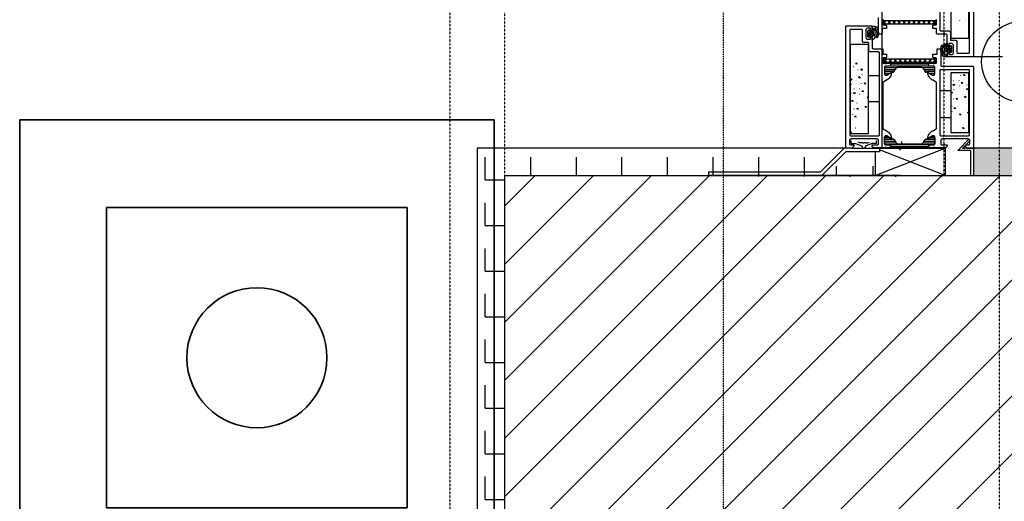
# Model space of a CAD drawing. Header units: millimetres. Extents: x -4577 to 1032787, y -66234 to 201209.
# Tile 7 of 256: x 15378 to 15918, y -55055 to -54791. Entities that reach past the tile are written whole.
import ezdxf

# ---------------------------------------------------------------- set-up
doc = ezdxf.new("R2010")
doc.units = ezdxf.units.MM
for name, pattern in [('510_5_2OG_ELT_1004$0$11-07-22_DS_2OG$0$AUSGEZOGEN', [0]), ('510_5_2OG_ELT_1004$0$11-07-22_DS_2OG$0$MITTE2_S7', [0.225, 0.125, -0.05, 0, -0.05]), ('510_5_2OG_ELT_1004$0$11-07-22_DS_2OG$0$VERDECKT2_S2', [0.17, 0.1, -0.07]), ('VERDECKT', [0.375, 0.25, -0.125])]:
    doc.linetypes.add(name, pattern=pattern)
for name, color, linetype in [('0 TP BMA WP2', 1, 'Continuous'), ('510_5_2OG_ELT_1004$0$11-07-22_DS_2OG$0$Nichttragende_Bauteile', 8, '510_5_2OG_ELT_1004$0$11-07-22_DS_2OG$0$AUSGEZOGEN'), ('510_5_2OG_ELT_1004$0$11-07-22_DS_2OG$0$Schraffur', 8, '510_5_2OG_ELT_1004$0$11-07-22_DS_2OG$0$AUSGEZOGEN'), ('510_5_2OG_ELT_1004$0$11-07-22_DS_2OG$0$Tragende_Bauteile', 8, '510_5_2OG_ELT_1004$0$11-07-22_DS_2OG$0$AUSGEZOGEN')]:
    doc.layers.add(name, color=color, linetype=linetype)
pattern_1 = [(0, (1908.297, -66879.192), (25, 25), [12.5, -12.5]), (90, (1908.297, -66879.192), (25, 25), [12.5, -12.5])]

# ---------------------------------------------------------------- blocks, each defined once
blk = doc.blocks.new('TPDK')
at = {"color": 1, "linetype": 'Continuous', "lineweight": 35}
blk.add_line((8447.83, -65580.76), (8447.83, -65841.39), dxfattribs=at)
blk.add_line((8447.83, -65580.76), (8447.83, -65841.39), dxfattribs=at)
at = {"layer": '0 TP BMA WP2', "color": 1, "linetype": 'Continuous', "lineweight": 35}
for p, q in [((8187.98, -65580.76), (8447.83, -65580.76)), ((8187.98, -65841.39), (8187.98, -65580.76)), ((8187.98, -65580.76), (8447.83, -65580.76)), ((8187.98, -65841.39), (8187.98, -65580.76)), ((8447.83, -65841.39), (8187.98, -65841.39)), ((8447.83, -65841.39), (8187.98, -65841.39))]:
    blk.add_line(p, q, dxfattribs=at)
at = {"layer": '0 TP BMA WP2', "color": 1, "lineweight": 35}
for p, q in [((8235.6, -65628.77), (8235.6, -65793.38)), ((8400.21, -65628.77), (8235.6, -65628.77)), ((8400.21, -65793.38), (8400.21, -65628.77)), ((8235.6, -65793.38), (8400.21, -65793.38))]:
    blk.add_line(p, q, dxfattribs=at)
blk.add_ellipse((8317.91, -65711.08), major_axis=(0, 38.36), ratio=1, start_param=4.712339, end_param=10.995524, dxfattribs=at)
blk = doc.blocks.new('510_5_2OG_ELT_1004')
at = {"layer": '510_5_2OG_ELT_1004$0$11-07-22_DS_2OG$0$Nichttragende_Bauteile', "linetype": 'Continuous'}
h = blk.add_hatch(dxfattribs=at)
h.set_pattern_fill('MUSTER_NA', color=256, scale=12.5, style=0, pattern_type=2)
h.set_pattern_definition(pattern_1)
h.paths.add_polyline_path([(15830.03, -54862.41), (15628.94, -54861.7), (15628.94, -56130.24), (15643.94, -56130.14), (15643.94, -54876.7), (15895.86, -54877.64), (15895.86, -54876.7), (15830.03, -54876.7)], flags=0)
h = blk.add_hatch(dxfattribs=at)
h.set_pattern_fill('MUSTER_NA', color=256, scale=12.5, style=0, pattern_type=2)
h.set_pattern_definition(pattern_1)
h.paths.add_polyline_path([(17772.49, -54861.7), (15900.87, -54861.7), (15900.87, -54876.7), (17772.49, -54876.7)], flags=0)
h = blk.add_hatch(dxfattribs=at)
h.set_pattern_fill('MUSTER_NA', color=256, scale=10, angle=90, style=0, pattern_type=2)
h.set_pattern_definition([(90, (1885.797, -66881.692), (-20, 20), [10, -10]), (180, (1885.797, -66881.692), (-20, 20), [10, -10])])
h.paths.add_polyline_path([(15847.08, -54876.7), (15847.08, -54863.7), (15830.86, -54863.7), (15817.86, -54876.7)], flags=0)
at = {"layer": '510_5_2OG_ELT_1004$0$11-07-22_DS_2OG$0$Schraffur', "linetype": 'Continuous'}
h = blk.add_hatch(dxfattribs=at)
h.set_pattern_fill('SCHRAFFUR_24', color=256, scale=1000, style=0, pattern_type=2)
h.set_pattern_definition([(45, (1895.797, -66891.69), (-31.81981, 31.81981), []), (45, (1879.887, -66875.78), (-31.81981, 31.81981), [])])
h.paths.add_polyline_path([(15885.02, -55116.7), (17532.49, -55116.7), (17532.49, -55291.7), (18318.23, -55291.7), (18318.23, -55051.7), (17772.49, -55051.7), (17772.49, -54876.7), (15895.86, -54876.7), (15895.86, -54877.64), (15885.37, -54877.61), (15885.37, -54876.7), (15643.94, -54876.7), (15643.94, -56130.14), (15885.02, -56127.53)], flags=0)
at = {"layer": '510_5_2OG_ELT_1004$0$11-07-22_DS_2OG$0$Nichttragende_Bauteile', "linetype": '510_5_2OG_ELT_1004$0$11-07-22_DS_2OG$0$AUSGEZOGEN'}
for p, q in [((15850.9, -54861.7), (15850.9, -53590.75)), ((15896.29, -54791.52), (15896.34, -54791.47)), ((15842.99, -54797.41), (15843.71, -54796.94)), ((15843.71, -54796.94), (15843.97, -54796.99)), ((15843.75, -54796.95), (15845.11, -54798.31)), ((15843.75, -54796.95), (15845.11, -54798.31)), ((15843.97, -54796.99), (15844.22, -54797.36)), ((15845.38, -54795.01), (15845.57, -54794.82)), ((15845.38, -54795.01), (15845.57, -54794.82)), ((15845.38, -54795.01), (15845.57, -54794.82)), ((15845.38, -54795.01), (15845.57, -54794.82)), ((15845.38, -54795.01), (15845.47, -54794.85)), ((15845.38, -54797.16), (15845.38, -54795.01)), ((15845.38, -54795.75), (15846.67, -54797.04)), ((15845.38, -54795.75), (15846.67, -54797.04)), ((15845.47, -54794.85), (15845.59, -54794.82)), ((15845.5, -54797.72), (15846.59, -54796.63)), ((15845.5, -54797.72), (15846.59, -54796.63)), ((15845.59, -54794.82), (15846.59, -54794.82)), ((15846.76, -54795.75), (15846.48, -54796.16)), ((15846.48, -54796.16), (15846.66, -54796.95)), ((15846.59, -54794.82), (15847.68, -54795.21)), ((15846.66, -54796.95), (15846.78, -54797.76)), ((15847.8, -54797.11), (15846.76, -54795.75)), ((15847.07, -54796.15), (15847.8, -54795.42)), ((15847.07, -54796.15), (15847.8, -54795.42)), ((15847.68, -54795.21), (15848.06, -54795.87)), ((15848.06, -54795.87), (15848.27, -54796.34)), ((15848.27, -54796.34), (15848.46, -54796.86)), ((15848.46, -54796.86), (15848.62, -54797.38)), ((15853.02, -54791.75), (15851.67, -54793.1)), ((15852.96, -54793.75), (15851.67, -54792.45)), ((15855.68, -54793.75), (15853.68, -54791.75)), ((15855.74, -54791.75), (15853.74, -54793.75)), ((15858.39, -54793.75), (15856.39, -54791.75)), ((15858.45, -54791.75), (15856.45, -54793.75)), ((15861.11, -54793.75), (15859.11, -54791.75)), ((15861.17, -54791.75), (15859.17, -54793.75)), ((15863.83, -54793.75), (15861.83, -54791.75)), ((15863.88, -54791.75), (15861.88, -54793.75)), ((15866.54, -54793.75), (15864.54, -54791.75)), ((15866.6, -54791.75), (15864.6, -54793.75)), ((15869.26, -54793.75), (15867.26, -54791.75)), ((15869.31, -54791.75), (15867.31, -54793.75)), ((15871.97, -54793.75), (15869.97, -54791.75)), ((15872.03, -54791.75), (15870.03, -54793.75)), ((15874.69, -54793.75), (15872.69, -54791.75)), ((15874.74, -54791.75), (15872.74, -54793.75)), ((15877.4, -54793.75), (15875.4, -54791.75)), ((15877.46, -54791.75), (15875.46, -54793.75)), ((15880.07, -54793.7), (15878.12, -54791.75)), ((15880.07, -54791.85), (15878.17, -54793.75)), ((15893.26, -54791.89), (15893.21, -54791.93)), ((15842.89, -54797.54), (15842.99, -54797.41)), ((15842.89, -54800.58), (15842.89, -54797.54)), ((15842.89, -54798.92), (15843.64, -54799.67)), ((15842.89, -54798.92), (15843.64, -54799.67)), ((15842.89, -54800.33), (15843.66, -54799.56)), ((15842.89, -54800.33), (15843.66, -54799.56)), ((15843, -54800.72), (15842.89, -54800.58)), ((15843.74, -54801.11), (15843, -54800.72)), ((15843.31, -54798.86), (15843.11, -54799.06)), ((15843.11, -54799.06), (15843.21, -54799.23)), ((15843.21, -54799.23), (15843.31, -54799.26)), ((15843.48, -54798.96), (15843.31, -54798.86)), ((15843.31, -54799.26), (15843.41, -54799.23)), ((15843.41, -54799.23), (15843.51, -54799.06)), ((15843.51, -54799.06), (15843.48, -54798.96)), ((15843.59, -54798.16), (15843.75, -54799.06)), ((15844.29, -54798.16), (15843.59, -54798.16)), ((15843.75, -54799.06), (15843.59, -54799.96)), ((15843.59, -54799.96), (15844.29, -54799.96)), ((15844.23, -54800.77), (15843.74, -54801.11)), ((15843.93, -54799.96), (15844.74, -54800.77)), ((15843.93, -54799.96), (15844.74, -54800.77)), ((15844.22, -54797.36), (15845.18, -54797.36)), ((15845.18, -54800.77), (15844.23, -54800.77)), ((15844.59, -54798.46), (15844.29, -54798.16)), ((15844.29, -54799.96), (15844.59, -54799.66)), ((15844.59, -54798.63), (15845.22, -54797.99)), ((15844.59, -54798.63), (15845.22, -54797.99)), ((15844.59, -54799.66), (15844.59, -54798.46)), ((15845.24, -54799.54), (15845.1, -54799.86)), ((15845.1, -54799.86), (15845.38, -54800.47)), ((15845.38, -54797.66), (15845.11, -54798.25)), ((15845.11, -54798.25), (15845.11, -54798.41)), ((15845.11, -54798.41), (15845.24, -54798.57)), ((15845.18, -54797.36), (15845.35, -54797.28)), ((15845.3, -54800.8), (15845.18, -54800.77)), ((15845.24, -54798.57), (15846.12, -54799.06)), ((15846.12, -54799.06), (15845.24, -54799.54)), ((15845.26, -54800.79), (15846.81, -54799.24)), ((15845.26, -54800.79), (15846.81, -54799.24)), ((15845.38, -54800.97), (15845.3, -54800.8)), ((15845.35, -54797.28), (15845.38, -54797.16)), ((15846.09, -54798.02), (15845.38, -54797.66)), ((15845.38, -54800.47), (15846.04, -54800.01)), ((15845.38, -54802.54), (15845.38, -54800.97)), ((15845.38, -54801.41), (15846.02, -54802.05)), ((15845.38, -54801.41), (15846.02, -54802.05)), ((15846.36, -54801.79), (15845.38, -54802.54)), ((15845.54, -54798.74), (15845.95, -54799.15)), ((15845.54, -54798.74), (15845.95, -54799.15)), ((15846.04, -54800.01), (15846.11, -54799.35)), ((15846.13, -54798.59), (15846.09, -54798.02)), ((15846.11, -54799.35), (15846.13, -54798.59)), ((15846.11, -54799.31), (15846.75, -54799.95)), ((15846.11, -54799.31), (15846.75, -54799.95)), ((15846.58, -54801), (15846.36, -54801.79)), ((15846.73, -54800.2), (15846.58, -54801)), ((15846.81, -54799.39), (15846.73, -54800.2)), ((15846.78, -54797.76), (15846.83, -54798.57)), ((15846.83, -54798.57), (15846.81, -54799.39)), ((15847.59, -54801.11), (15847.7, -54800.55)), ((15847.98, -54801.3), (15847.59, -54801.11)), ((15847.64, -54800.84), (15848.03, -54801.23)), ((15847.64, -54800.84), (15848.03, -54801.23)), ((15847.7, -54800.55), (15847.87, -54800.02)), ((15847.71, -54801.17), (15848.49, -54800.39)), ((15847.71, -54801.17), (15848.49, -54800.39)), ((15848.05, -54798.93), (15847.8, -54797.11)), ((15847.87, -54800.02), (15847.99, -54799.48)), ((15847.94, -54798.11), (15848.63, -54797.42)), ((15847.94, -54798.11), (15848.63, -54797.42)), ((15847.97, -54798.34), (15848.73, -54799.1)), ((15847.97, -54798.34), (15848.73, -54799.1)), ((15848.36, -54800.8), (15847.98, -54801.3)), ((15847.99, -54799.48), (15848.05, -54798.93)), ((15848.55, -54800.2), (15848.36, -54800.8)), ((15848.68, -54799.59), (15848.55, -54800.2)), ((15848.62, -54797.38), (15848.72, -54797.91)), ((15848.75, -54798.96), (15848.68, -54799.59)), ((15848.72, -54797.91), (15848.75, -54798.46)), ((15848.75, -54798.46), (15848.75, -54798.96)), ((15882.99, -54807.54), (15883.06, -54806.91)), ((15882.99, -54807.54), (15883.06, -54806.91)), ((15882.99, -54808.04), (15882.99, -54807.54)), ((15882.99, -54808.04), (15882.99, -54807.54)), ((15883, -54808.3), (15883.69, -54807.61)), ((15883, -54808.3), (15883.69, -54807.61)), ((15883, -54808.3), (15883.69, -54807.61)), ((15883, -54808.3), (15883.69, -54807.61)), ((15883.06, -54806.91), (15883.19, -54806.3)), ((15883.06, -54806.91), (15883.19, -54806.3)), ((15883.19, -54806.3), (15883.38, -54805.7)), ((15883.19, -54806.3), (15883.38, -54805.7)), ((15883.38, -54805.7), (15883.76, -54805.2)), ((15883.38, -54805.7), (15883.76, -54805.2)), ((15883.48, -54805.57), (15884, -54806.08)), ((15883.48, -54805.57), (15884, -54806.08)), ((15883.48, -54805.57), (15884, -54806.08)), ((15883.48, -54805.57), (15884, -54806.08)), ((15883.75, -54807.02), (15883.69, -54807.57)), ((15883.75, -54807.02), (15883.69, -54807.57)), ((15883.69, -54807.57), (15883.94, -54809.39)), ((15883.69, -54807.57), (15883.94, -54809.39)), ((15883.87, -54806.48), (15883.75, -54807.02)), ((15883.87, -54806.48), (15883.75, -54807.02)), ((15883.76, -54805.2), (15884.15, -54805.39)), ((15883.76, -54805.2), (15884.15, -54805.39)), ((15884.04, -54805.95), (15883.87, -54806.48)), ((15884.04, -54805.95), (15883.87, -54806.48)), ((15884.15, -54805.39), (15884.04, -54805.95)), ((15884.15, -54805.39), (15884.04, -54805.95)), ((15884.91, -54807.93), (15884.93, -54807.11)), ((15884.91, -54807.93), (15884.93, -54807.11)), ((15884.93, -54807.11), (15885.01, -54806.3)), ((15884.93, -54807.11), (15885.01, -54806.3)), ((15884.94, -54807.02), (15885.61, -54807.7)), ((15884.94, -54807.02), (15885.61, -54807.7)), ((15884.94, -54807.02), (15885.61, -54807.7)), ((15884.94, -54807.02), (15885.61, -54807.7)), ((15885.01, -54806.29), (15886.36, -54804.94)), ((15885.01, -54806.29), (15886.36, -54804.94)), ((15885.01, -54806.29), (15886.36, -54804.94)), ((15885.01, -54806.29), (15886.36, -54804.94)), ((15885.01, -54806.3), (15885.16, -54805.5)), ((15885.01, -54806.3), (15885.16, -54805.5)), ((15885.16, -54805.5), (15885.38, -54804.71)), ((15885.16, -54805.5), (15885.38, -54804.71)), ((15885.38, -54804.71), (15886.36, -54803.96)), ((15885.38, -54804.71), (15886.36, -54803.96)), ((15885.42, -54804.68), (15886.44, -54805.69)), ((15885.42, -54804.68), (15886.44, -54805.69)), ((15885.42, -54804.68), (15886.44, -54805.69)), ((15885.42, -54804.68), (15886.44, -54805.69)), ((15885.63, -54807.15), (15885.61, -54807.91)), ((15885.63, -54807.15), (15885.61, -54807.91)), ((15885.62, -54807.44), (15886.5, -54806.96)), ((15885.62, -54807.44), (15886.5, -54806.96)), ((15886.5, -54807.93), (15885.62, -54807.44)), ((15886.5, -54807.93), (15885.62, -54807.44)), ((15885.7, -54806.49), (15885.63, -54807.15)), ((15885.7, -54806.49), (15885.63, -54807.15)), ((15886.36, -54806.03), (15885.7, -54806.49)), ((15886.36, -54806.03), (15885.7, -54806.49)), ((15886.31, -54807.82), (15887.15, -54806.98)), ((15886.31, -54807.82), (15887.15, -54806.98)), ((15886.31, -54807.82), (15887.15, -54806.98)), ((15886.31, -54807.82), (15887.15, -54806.98)), ((15886.36, -54803.96), (15886.36, -54805.53)), ((15886.36, -54803.96), (15886.36, -54805.53)), ((15886.36, -54805.53), (15886.44, -54805.7)), ((15886.36, -54805.53), (15886.44, -54805.7)), ((15886.64, -54806.64), (15886.36, -54806.03)), ((15886.64, -54806.64), (15886.36, -54806.03)), ((15886.44, -54805.7), (15886.56, -54805.73)), ((15886.44, -54805.7), (15887.37, -54806.62)), ((15886.44, -54805.7), (15887.37, -54806.62)), ((15886.44, -54805.7), (15886.56, -54805.73)), ((15886.44, -54805.7), (15887.37, -54806.62)), ((15886.44, -54805.7), (15887.37, -54806.62)), ((15886.5, -54806.96), (15886.64, -54806.64)), ((15886.5, -54806.96), (15886.64, -54806.64)), ((15886.56, -54805.73), (15887.51, -54805.73)), ((15886.56, -54805.73), (15887.51, -54805.73)), ((15887.45, -54806.54), (15887.15, -54806.84)), ((15887.45, -54806.54), (15887.15, -54806.84)), ((15887.15, -54806.84), (15887.15, -54808.04)), ((15887.15, -54806.84), (15887.15, -54808.04)), ((15888.15, -54806.54), (15887.45, -54806.54)), ((15888.15, -54806.54), (15887.45, -54806.54)), ((15887.51, -54805.73), (15888, -54805.39)), ((15887.51, -54805.73), (15888, -54805.39)), ((15887.59, -54806.54), (15888.49, -54805.65)), ((15887.59, -54806.54), (15888.49, -54805.65)), ((15887.59, -54806.54), (15888.49, -54805.65)), ((15887.59, -54806.54), (15888.49, -54805.65)), ((15887.99, -54807.44), (15888.15, -54806.54)), ((15887.99, -54807.44), (15888.15, -54806.54)), ((15888.15, -54808.34), (15887.99, -54807.44)), ((15888.15, -54808.34), (15887.99, -54807.44)), ((15888, -54805.39), (15888.74, -54805.78)), ((15888, -54805.39), (15888.74, -54805.78)), ((15888.02, -54807.27), (15888.25, -54807.51)), ((15888.02, -54807.27), (15888.25, -54807.51)), ((15888.02, -54807.27), (15888.25, -54807.51)), ((15888.02, -54807.27), (15888.25, -54807.51)), ((15888.33, -54807.27), (15888.23, -54807.44)), ((15888.33, -54807.27), (15888.23, -54807.44)), ((15888.23, -54807.44), (15888.26, -54807.54)), ((15888.23, -54807.44), (15888.26, -54807.54)), ((15888.26, -54807.54), (15888.43, -54807.64)), ((15888.26, -54807.54), (15888.43, -54807.64)), ((15888.32, -54807.57), (15888.85, -54808.11)), ((15888.32, -54807.57), (15888.85, -54808.11)), ((15888.32, -54807.57), (15888.85, -54808.11)), ((15888.32, -54807.57), (15888.85, -54808.11)), ((15888.43, -54807.24), (15888.33, -54807.27)), ((15888.43, -54807.24), (15888.33, -54807.27)), ((15888.53, -54807.27), (15888.43, -54807.24)), ((15888.53, -54807.27), (15888.43, -54807.24)), ((15888.43, -54807.64), (15888.63, -54807.44)), ((15888.43, -54807.64), (15888.63, -54807.44)), ((15888.63, -54807.44), (15888.53, -54807.27)), ((15888.63, -54807.44), (15888.53, -54807.27)), ((15888.74, -54805.78), (15888.85, -54805.92)), ((15888.74, -54805.78), (15888.85, -54805.92)), ((15888.85, -54805.92), (15888.85, -54808.96)), ((15888.85, -54805.92), (15888.85, -54808.96)), ((15851.67, -54814.65), (15853.56, -54812.75)), ((15851.67, -54812.8), (15853.62, -54814.75)), ((15854.28, -54814.75), (15856.28, -54812.75)), ((15854.33, -54812.75), (15856.33, -54814.75)), ((15856.99, -54814.75), (15858.99, -54812.75)), ((15857.05, -54812.75), (15859.05, -54814.75)), ((15859.71, -54814.75), (15861.71, -54812.75)), ((15859.76, -54812.75), (15861.76, -54814.75)), ((15862.42, -54814.75), (15864.42, -54812.75)), ((15862.48, -54812.75), (15864.48, -54814.75)), ((15865.14, -54814.75), (15867.14, -54812.75)), ((15865.2, -54812.75), (15867.2, -54814.75)), ((15867.85, -54814.75), (15869.85, -54812.75)), ((15867.91, -54812.75), (15869.91, -54814.75)), ((15870.57, -54814.75), (15872.57, -54812.75)), ((15870.63, -54812.75), (15872.63, -54814.75)), ((15873.29, -54814.75), (15875.29, -54812.75)), ((15873.34, -54812.75), (15875.34, -54814.75)), ((15876, -54814.75), (15878, -54812.75)), ((15876.06, -54812.75), (15878.06, -54814.75)), ((15878.77, -54812.75), (15880.07, -54814.05)), ((15882.99, -54807.9), (15883.85, -54808.77)), ((15882.99, -54807.9), (15883.85, -54808.77)), ((15882.99, -54807.9), (15883.85, -54808.77)), ((15882.99, -54807.9), (15883.85, -54808.77)), ((15883.02, -54808.59), (15882.99, -54808.04)), ((15883.02, -54808.59), (15882.99, -54808.04)), ((15883.12, -54809.12), (15883.02, -54808.59)), ((15883.12, -54809.12), (15883.02, -54808.59)), ((15883.28, -54809.64), (15883.12, -54809.12)), ((15883.28, -54809.64), (15883.12, -54809.12)), ((15883.47, -54810.16), (15883.28, -54809.64)), ((15883.47, -54810.16), (15883.28, -54809.64)), ((15883.68, -54810.63), (15883.47, -54810.16)), ((15883.68, -54810.63), (15883.47, -54810.16)), ((15883.62, -54810.51), (15884.29, -54809.84)), ((15883.62, -54810.51), (15884.29, -54809.84)), ((15883.62, -54810.51), (15884.29, -54809.84)), ((15883.62, -54810.51), (15884.29, -54809.84)), ((15884.06, -54811.29), (15883.68, -54810.63)), ((15884.06, -54811.29), (15883.68, -54810.63)), ((15883.94, -54809.39), (15884.98, -54810.75)), ((15883.94, -54809.39), (15884.98, -54810.75)), ((15885.15, -54811.68), (15884.06, -54811.29)), ((15885.15, -54811.68), (15884.06, -54811.29)), ((15884.96, -54808.74), (15884.91, -54807.93)), ((15884.96, -54808.74), (15884.91, -54807.93)), ((15885.08, -54809.55), (15884.96, -54808.74)), ((15885.08, -54809.55), (15884.96, -54808.74)), ((15884.98, -54810.75), (15885.26, -54810.34)), ((15884.98, -54810.75), (15885.26, -54810.34)), ((15885.01, -54809.12), (15885.65, -54808.48)), ((15885.01, -54809.12), (15885.65, -54808.48)), ((15885.01, -54809.12), (15885.65, -54808.48)), ((15885.01, -54809.12), (15885.65, -54808.48)), ((15885.26, -54810.34), (15885.08, -54809.55)), ((15885.26, -54810.34), (15885.08, -54809.55)), ((15886.15, -54811.68), (15885.15, -54811.68)), ((15886.15, -54811.68), (15885.15, -54811.68)), ((15885.21, -54810.12), (15886.36, -54811.27)), ((15885.21, -54810.12), (15886.36, -54811.27)), ((15885.21, -54810.12), (15886.36, -54811.27)), ((15885.21, -54810.12), (15886.36, -54811.27)), ((15885.28, -54811.68), (15886.36, -54810.6)), ((15885.28, -54811.68), (15886.36, -54810.6)), ((15885.28, -54811.68), (15886.36, -54810.6)), ((15885.28, -54811.68), (15886.36, -54810.6)), ((15885.61, -54807.91), (15885.65, -54808.48)), ((15885.61, -54807.91), (15885.65, -54808.48)), ((15885.65, -54808.48), (15886.36, -54808.84)), ((15885.65, -54808.48), (15886.36, -54808.84)), ((15886.27, -54811.65), (15886.15, -54811.68)), ((15886.27, -54811.65), (15886.15, -54811.68)), ((15886.36, -54811.49), (15886.27, -54811.65)), ((15886.36, -54811.49), (15886.27, -54811.65)), ((15886.36, -54808.84), (15886.63, -54808.25)), ((15886.36, -54808.84), (15886.63, -54808.25)), ((15886.39, -54809.22), (15886.36, -54809.34)), ((15886.39, -54809.22), (15886.36, -54809.34)), ((15886.36, -54809.34), (15886.36, -54811.49)), ((15886.36, -54809.34), (15886.36, -54811.49)), ((15886.56, -54809.14), (15886.39, -54809.22)), ((15886.56, -54809.14), (15886.39, -54809.22)), ((15886.48, -54808.57), (15887.05, -54809.14)), ((15886.48, -54808.57), (15887.05, -54809.14)), ((15886.48, -54808.57), (15887.05, -54809.14)), ((15886.48, -54808.57), (15887.05, -54809.14)), ((15886.63, -54808.09), (15886.5, -54807.93)), ((15886.63, -54808.09), (15886.5, -54807.93)), ((15887.52, -54809.14), (15886.56, -54809.14)), ((15887.52, -54809.14), (15886.56, -54809.14)), ((15886.63, -54808.25), (15886.63, -54808.09)), ((15886.63, -54808.25), (15886.63, -54808.09)), ((15887.15, -54808.04), (15887.45, -54808.34)), ((15887.15, -54808.04), (15887.45, -54808.34)), ((15887.45, -54808.34), (15888.15, -54808.34)), ((15887.45, -54808.34), (15888.15, -54808.34)), ((15887.77, -54809.51), (15887.52, -54809.14)), ((15887.77, -54809.51), (15887.52, -54809.14)), ((15887.64, -54809.32), (15888.85, -54808.11)), ((15887.64, -54809.32), (15888.85, -54808.11)), ((15887.64, -54809.32), (15888.85, -54808.11)), ((15887.64, -54809.32), (15888.85, -54808.11)), ((15888.03, -54809.56), (15887.77, -54809.51)), ((15888.03, -54809.56), (15887.77, -54809.51)), ((15888.75, -54809.09), (15888.03, -54809.56)), ((15888.75, -54809.09), (15888.03, -54809.56)), ((15888.85, -54808.96), (15888.75, -54809.09)), ((15888.85, -54808.96), (15888.75, -54809.09)), ((15900.83, -54811.44), (15905.48, -54811.44)), ((15905.48, -54811.44), (15916.82, -54811.44)), ((15835, -54814.1), (15834.96, -54814.14)), ((15834.99, -54817.04), (15835.05, -54817.06)), ((15836.88, -54815.73), (15836.14, -54815.51)), ((15838.04, -54813.73), (15838.09, -54813.69)), ((15839.37, -54816.49), (15839.31, -54816.48)), ((15842.46, -54816.38), (15842.42, -54816.43)), ((15858.6, -54817.75), (15852.12, -54817.75)), ((15876.51, -54816.75), (15855.23, -54816.75)), ((15876.42, -54815.75), (15855.32, -54815.75)), ((15875.92, -54815.25), (15855.82, -54815.25)), ((15857.46, -54819.65), (15858.44, -54817.95)), ((15879.62, -54817.75), (15873.14, -54817.75)), ((15873.29, -54817.95), (15874.28, -54819.65)), ((15878.72, -54814.75), (15880.07, -54813.4)), ((15833.66, -54821.81), (15833.6, -54821.8)), ((15836.76, -54821.7), (15836.71, -54821.74)), ((15837.58, -54818.77), (15837.6, -54818.84)), ((15837.89, -54823.11), (15838.46, -54822.57)), ((15838.64, -54823.33), (15837.89, -54823.11)), ((15838.46, -54822.57), (15838.64, -54823.33)), ((15839.79, -54821.33), (15839.84, -54821.29)), ((15842.45, -54819.32), (15842.51, -54819.34)), ((15849.37, -54822.1), (15843.07, -54822.1)), ((15857.98, -54818.75), (15852.12, -54818.75)), ((15857.38, -54819.75), (15852.12, -54819.75)), ((15855.01, -54820.75), (15852.12, -54820.75)), ((15879.62, -54818.75), (15873.76, -54818.75)), ((15879.62, -54819.75), (15874.35, -54819.75)), ((15879.62, -54820.75), (15876.73, -54820.75)), ((15893.75, -54821.82), (15893.76, -54821.88)), ((15896.25, -54821.64), (15895.68, -54822.17)), ((15834.09, -54826.65), (15834.14, -54826.61)), ((15835.42, -54829.41), (15835.36, -54829.4)), ((15836.74, -54824.64), (15836.81, -54824.66)), ((15838.51, -54829.3), (15838.47, -54829.34)), ((15839.34, -54826.37), (15839.35, -54826.44)), ((15841.12, -54824.09), (15841.06, -54824.08)), ((15841.55, -54828.93), (15841.6, -54828.89)), ((15889.83, -54824.86), (15889.77, -54824.84)), ((15889.98, -54827.49), (15889.8, -54826.73)), ((15889.8, -54826.73), (15890.55, -54826.96)), ((15890.55, -54826.96), (15889.98, -54827.49)), ((15892.92, -54824.74), (15892.87, -54824.79)), ((15892.91, -54827.68), (15892.97, -54827.7)), ((15894.06, -54826.15), (15894.63, -54825.62)), ((15894.8, -54826.38), (15894.06, -54826.15)), ((15894.63, -54825.62), (15894.8, -54826.38)), ((15895.5, -54829.42), (15895.52, -54829.48)), ((15895.96, -54824.38), (15896, -54824.33)), ((15897.29, -54827.14), (15897.23, -54827.12)), ((15897.43, -54829.77), (15897.26, -54829.01)), ((15897.26, -54829.01), (15898, -54829.24)), ((15898, -54829.24), (15897.43, -54829.77)), ((15833.63, -54831.69), (15833.65, -54831.76)), ((15835.57, -54832.05), (15835.39, -54831.29)), ((15835.39, -54831.29), (15836.14, -54831.52)), ((15836.14, -54831.52), (15835.57, -54832.05)), ((15835.84, -54834.25), (15835.89, -54834.21)), ((15838.5, -54832.24), (15838.56, -54832.26)), ((15840.39, -54830.93), (15839.65, -54830.71)), ((15841.09, -54833.97), (15841.11, -54834.04)), ((15842.88, -54831.69), (15842.82, -54831.68)), ((15842.85, -54833.57), (15843.07, -54833.64)), ((15882.37, -54830.12), (15888.67, -54830.12)), ((15888.67, -54831.17), (15888.92, -54830.94)), ((15889.1, -54831.7), (15888.67, -54831.57)), ((15888.92, -54830.94), (15889.1, -54831.7)), ((15889.8, -54834.74), (15889.81, -54834.8)), ((15890.25, -54829.7), (15890.3, -54829.65)), ((15891.58, -54832.46), (15891.52, -54832.44)), ((15891.55, -54834.33), (15892.3, -54834.56)), ((15891.73, -54835.09), (15891.55, -54834.33)), ((15892.3, -54834.56), (15891.73, -54835.09)), ((15894.68, -54832.34), (15894.63, -54832.39)), ((15895.81, -54833.75), (15896.38, -54833.22)), ((15896.56, -54833.98), (15895.81, -54833.75)), ((15896.38, -54833.22), (15896.56, -54833.98)), ((15897.71, -54831.98), (15897.76, -54831.93)), ((15834.69, -54836.25), (15833.94, -54836.03)), ((15837.17, -54837.01), (15837.11, -54837)), ((15840.27, -54836.9), (15840.22, -54836.94)), ((15842.15, -54839.48), (15841.4, -54839.25)), ((15843.07, -54836.1), (15849.37, -54836.1)), ((15888.97, -54838.61), (15888.92, -54838.66)), ((15890.11, -54840.02), (15890.68, -54839.48)), ((15890.85, -54840.24), (15890.11, -54840.02)), ((15890.68, -54839.48), (15890.85, -54840.24)), ((15892.01, -54838.24), (15892.06, -54838.2)), ((15894.66, -54835.28), (15894.72, -54835.3)), ((15897.26, -54837.02), (15897.27, -54837.08)), ((15834.56, -54843.17), (15834.52, -54843.21)), ((15835.39, -54840.24), (15835.4, -54840.3)), ((15837.6, -54842.8), (15837.65, -54842.76)), ((15840.25, -54840.79), (15840.31, -54840.81)), ((15842.85, -54842.52), (15842.86, -54842.58)), ((15888.67, -54845.07), (15882.37, -54845.07)), ((15888.96, -54841.55), (15889.02, -54841.57)), ((15891.55, -54843.28), (15891.57, -54843.35)), ((15893.34, -54841.01), (15893.28, -54840.99)), ((15893.48, -54843.64), (15893.31, -54842.88)), ((15893.31, -54842.88), (15894.05, -54843.11)), ((15894.05, -54843.11), (15893.48, -54843.64)), ((15896.43, -54840.89), (15896.38, -54840.94)), ((15896.42, -54843.83), (15896.48, -54843.85)), ((15897.57, -54842.3), (15898.14, -54841.77)), ((15898.17, -54842.48), (15897.57, -54842.3)), ((15898.14, -54841.77), (15898.17, -54841.91)), ((15834.55, -54846.11), (15834.61, -54846.12)), ((15836.32, -54850.77), (15836.27, -54850.81)), ((15895.09, -54848.61), (15895.03, -54848.59)), ((15895.24, -54851.24), (15895.06, -54850.48)), ((15895.06, -54850.48), (15895.81, -54850.71)), ((15895.81, -54850.71), (15895.24, -54851.24)), ((15898.17, -54848.51), (15898.14, -54848.54)), ((15833.57, -54852.87), (15833.94, -54852.98)), ((15833.94, -54852.98), (15833.57, -54853.33)), ((15836.3, -54853.71), (15836.36, -54853.62)), ((15855.01, -54856), (15852.12, -54856)), ((15879.62, -54856), (15876.73, -54856)), ((15643.94, -54861.7), (15628.94, -54861.7)), ((15830.87, -54861.7), (15628.94, -54861.7)), ((15628.94, -54861.7), (15628.94, -56130.24)), ((15830.03, -54861.7), (15643.94, -54861.7)), ((15830.03, -54861.7), (15817.03, -54874.7)), ((15830.87, -54861.7), (15830.03, -54861.7)), ((15833.82, -54859.18), (15833.82, -54857.48)), ((15833.82, -54859.18), (15836.26, -54859.18)), ((15834.27, -54861.7), (15885.37, -54861.7)), ((15836.26, -54859.18), (15838.59, -54860.13)), ((15838.65, -54858.75), (15837.69, -54858.38)), ((15838.59, -54860.13), (15839.86, -54860.66)), ((15839.97, -54858.75), (15838.65, -54858.75)), ((15839.97, -54858.75), (15838.65, -54858.75)), ((15839.86, -54860.66), (15839.97, -54861.7)), ((15839.97, -54858.75), (15840.82, -54858.75)), ((15839.97, -54858.75), (15840.82, -54858.75)), ((15841.67, -54858.75), (15840.82, -54858.75)), ((15841.77, -54860.66), (15841.4, -54861.7)), ((15841.67, -54858.75), (15842.99, -54858.75)), ((15843.04, -54860.13), (15841.77, -54860.66)), ((15842.99, -54858.75), (15843.94, -54858.38)), ((15845.38, -54859.18), (15843.04, -54860.13)), ((15847.81, -54859.18), (15845.38, -54859.18)), ((15847.08, -54876.7), (15885.37, -54861.7)), ((15847.81, -54859.18), (15847.81, -54857.48)), ((15849.42, -54861.7), (15849.42, -54863.7)), ((15857.38, -54857), (15852.12, -54857)), ((15857.98, -54858), (15852.12, -54858)), ((15858.6, -54859), (15852.12, -54859)), ((15858.6, -54859), (15852.12, -54859)), ((15876.51, -54860), (15855.23, -54860)), ((15876.42, -54861), (15855.32, -54861)), ((15875.92, -54861.5), (15855.82, -54861.5)), ((15857.46, -54857.1), (15858.44, -54858.8)), ((15857.46, -54857.1), (15858.44, -54858.8)), ((15860.87, -54862.9), (15859.37, -54861.2)), ((15861.41, -54858.01), (15861.37, -54859.27)), ((15879.62, -54859), (15873.14, -54859)), ((15879.62, -54859), (15873.14, -54859)), ((15873.29, -54858.8), (15874.28, -54857.1)), ((15873.29, -54858.8), (15874.28, -54857.1)), ((15879.62, -54858), (15873.76, -54858)), ((15879.62, -54857), (15874.35, -54857)), ((15885.37, -54861.5), (15885.37, -54876.7)), ((15892.21, -54862.93), (15898.45, -54856.7)), ((15896.41, -54860.15), (15894.86, -54861.7)), ((15900.87, -54861.7), (15894.86, -54861.7)), ((15894.86, -54861.7), (15895.87, -54861.7)), ((15896.41, -54860.15), (15898.98, -54857.58)), ((15897.47, -54861.7), (15900.87, -54861.7)), ((15900.87, -54861.7), (15900.87, -54876.7)), ((17787.49, -54861.7), (15900.87, -54861.7)), ((15830.86, -54863.7), (15817.86, -54876.7)), ((15849.42, -54863.7), (15830.86, -54863.7)), ((15847.08, -54863.7), (15847.08, -54876.7)), ((15885.37, -54876.7), (15849.42, -54862.7)), ((15899.17, -54862.93), (15892.21, -54862.93)), ((15899.17, -54862.93), (15899.17, -54876.7)), ((15755.63, -54874.7), (15817.03, -54874.7)), ((15755.63, -54874.7), (15755.63, -54876.7)), ((15808.81, -54876.7), (15755.63, -54876.7)), ((15808.92, -54876.7), (15777.98, -54876.7)), ((15860.91, -54876.7), (15808.92, -54876.7)), ((15880.87, -54876.7), (15895.87, -54876.7))]:
    blk.add_line(p, q, dxfattribs=at)
for points in [[(15900.87, -54717.25), (15900.87, -54811.25), (15900.83, -54811.44), (15900.72, -54811.6), (15900.56, -54811.71), (15900.37, -54811.75), (15886.87, -54811.75), (15886.68, -54811.71), (15886.51, -54811.6), (15886.41, -54811.44), (15886.37, -54811.25), (15886.37, -54809.95), (15886.41, -54809.76), (15886.51, -54809.59), (15886.68, -54809.49), (15886.87, -54809.45), (15887.37, -54809.45), (15887.37, -54810.45), (15888.87, -54810.45), (15889.13, -54810.41), (15889.37, -54810.31), (15889.57, -54810.16), (15889.73, -54809.95), (15889.83, -54809.71), (15889.87, -54809.45), (15889.87, -54805.45), (15889.83, -54805.19), (15889.73, -54804.95), (15889.57, -54804.74), (15889.37, -54804.58), (15889.13, -54804.48), (15888.87, -54804.45), (15887.37, -54804.45), (15887.37, -54805.45), (15886.87, -54805.45), (15886.68, -54805.41), (15886.51, -54805.3), (15886.41, -54805.14), (15886.37, -54804.95), (15886.37, -54799.75), (15886.33, -54799.56), (15886.22, -54799.39), (15886.06, -54799.29), (15885.87, -54799.25), (15881.07, -54799.25), (15880.88, -54799.21), (15880.71, -54799.1), (15880.61, -54798.94), (15880.57, -54798.75), (15880.57, -54796.25), (15878.57, -54796.25), (15878.57, -54794.75), (15878.61, -54794.56), (15878.71, -54794.39), (15878.88, -54794.29), (15879.07, -54794.25), (15880.07, -54794.25), (15880.26, -54794.21), (15880.42, -54794.1), (15880.53, -54793.94), (15880.57, -54793.75), (15880.57, -54791.75), (15880.53, -54791.56), (15880.42, -54791.39), (15880.26, -54791.29)], [(15882.37, -54741.25), (15882.37, -54796.95), (15882.41, -54797.14), (15882.51, -54797.3), (15882.68, -54797.41), (15882.87, -54797.45), (15887.17, -54797.45), (15887.43, -54797.48), (15887.67, -54797.58), (15887.87, -54797.74), (15888.03, -54797.95), (15888.13, -54798.19), (15888.17, -54798.45), (15888.17, -54802.15), (15888.21, -54802.34), (15888.31, -54802.5), (15888.48, -54802.61), (15888.67, -54802.65), (15891.17, -54802.65), (15891.36, -54802.69), (15891.52, -54802.79), (15891.63, -54802.96), (15891.67, -54803.15), (15891.67, -54809.25), (15891.71, -54809.44), (15891.81, -54809.6), (15891.98, -54809.71), (15892.17, -54809.75)], [(15892.17, -54809.75), (15898.17, -54809.75), (15898.36, -54809.71), (15898.52, -54809.6), (15898.63, -54809.44), (15898.67, -54809.25), (15898.67, -54719.25), (15898.63, -54719.06), (15898.52, -54718.89), (15898.36, -54718.79), (15898.17, -54718.75), (15892.17, -54718.75)], [(15851.48, -54791.29), (15851.31, -54791.39), (15851.21, -54791.56), (15851.17, -54791.75), (15851.17, -54793.75), (15851.21, -54793.94), (15851.31, -54794.1), (15851.48, -54794.21), (15851.67, -54794.25), (15852.67, -54794.25), (15852.86, -54794.29), (15853.02, -54794.39), (15853.13, -54794.56), (15853.17, -54794.75), (15853.17, -54796.25), (15850.87, -54796.25), (15850.87, -54798.75), (15850.83, -54798.94), (15850.72, -54799.1), (15850.56, -54799.21), (15850.37, -54799.25), (15849.37, -54799.25), (15849.18, -54799.21), (15849.01, -54799.1), (15848.91, -54798.94), (15848.87, -54798.75), (15848.87, -54790.25)], [(15852.12, -54855.5), (15852.12, -54859.4), (15852.16, -54859.59), (15852.26, -54859.75), (15852.43, -54859.86), (15852.62, -54859.9), (15855.02, -54859.9), (15855.17, -54859.94), (15855.28, -54860.05), (15855.32, -54860.2), (15855.32, -54861.2), (15855.28, -54861.35), (15855.17, -54861.46), (15855.02, -54861.5), (15853.12, -54861.5), (15853, -54861.34), (15852.85, -54861.3), (15852.39, -54861.3), (15852.24, -54861.34), (15852.12, -54861.5), (15851.67, -54861.5), (15852.12, -54861.5), (15846.37, -54861.5), (15846.11, -54861.46), (15845.87, -54861.36), (15845.66, -54861.21), (15845.5, -54861), (15845.4, -54860.76), (15845.37, -54860.5), (15845.37, -54860), (15847.87, -54860), (15848.13, -54859.96), (15848.37, -54859.86), (15848.58, -54859.71), (15848.73, -54859.5), (15848.83, -54859.26), (15848.87, -54859), (15848.87, -54857.7), (15848.83, -54857.44), (15848.73, -54857.2), (15848.58, -54856.99), (15848.37, -54856.83), (15848.13, -54856.73), (15847.87, -54856.7), (15840.87, -54856.7), (15840.69, -54856.57), (15840.48, -54856.51), (15840.26, -54856.51), (15840.05, -54856.57), (15839.87, -54856.7), (15833.87, -54856.7), (15833.61, -54856.73), (15833.37, -54856.83), (15833.16, -54856.99), (15833, -54857.2), (15832.9, -54857.44), (15832.87, -54857.7), (15832.87, -54859), (15832.9, -54859.26), (15833, -54859.5), (15833.16, -54859.71), (15833.37, -54859.86), (15833.61, -54859.96), (15833.87, -54860), (15835.07, -54860), (15835.22, -54860.04), (15835.33, -54860.15), (15835.37, -54860.3), (15835.37, -54860.6), (15834.27, -54861.7), (15830.87, -54861.7), (15830.87, -54795.25), (15830.91, -54795.06), (15831.01, -54794.9), (15831.18, -54794.79), (15831.37, -54794.75), (15844.87, -54794.75), (15845.06, -54794.79), (15845.22, -54794.9), (15845.33, -54795.06), (15845.37, -54795.25), (15845.37, -54796.55), (15845.33, -54796.74), (15845.22, -54796.9), (15845.06, -54797.01), (15844.87, -54797.05), (15844.37, -54797.05), (15844.37, -54796.05), (15842.87, -54796.05), (15842.61, -54796.09), (15842.37, -54796.19), (15842.16, -54796.34), (15842, -54796.55), (15841.9, -54796.79), (15841.87, -54797.05), (15841.87, -54801.05), (15841.9, -54801.31), (15842, -54801.55), (15842.16, -54801.76), (15842.37, -54801.92), (15842.61, -54802.02), (15842.87, -54802.05), (15844.37, -54802.05), (15844.37, -54801.05), (15844.87, -54801.05), (15845.06, -54801.09), (15845.22, -54801.2), (15845.33, -54801.36), (15845.37, -54801.55), (15845.37, -54806.75), (15845.41, -54806.94), (15845.51, -54807.1), (15845.68, -54807.21), (15845.87, -54807.25), (15850.67, -54807.25), (15850.86, -54807.29), (15851.02, -54807.4), (15851.13, -54807.56), (15851.17, -54807.75), (15851.17, -54810.25), (15853.17, -54810.25), (15853.17, -54811.75), (15853.13, -54811.94), (15853.02, -54812.1), (15852.86, -54812.21), (15852.67, -54812.25), (15851.67, -54812.25), (15851.48, -54812.29), (15851.31, -54812.4), (15851.21, -54812.56), (15851.17, -54812.75), (15851.17, -54814.75), (15851.21, -54814.94), (15851.31, -54815.1), (15851.48, -54815.21), (15851.67, -54815.25), (15852.12, -54815.25), (15852.24, -54815.41), (15852.39, -54815.45), (15852.85, -54815.45), (15853, -54815.41), (15853.12, -54815.25), (15855.02, -54815.25), (15855.17, -54815.29), (15855.28, -54815.4), (15855.32, -54815.55), (15855.32, -54816.55), (15855.28, -54816.7), (15855.17, -54816.81), (15855.02, -54816.85), (15852.62, -54816.85), (15852.43, -54816.89), (15852.26, -54817), (15852.16, -54817.16), (15852.12, -54817.35), (15852.12, -54821.25)], [(15839.57, -54796.75), (15833.57, -54796.75), (15833.38, -54796.79), (15833.21, -54796.9), (15833.11, -54797.06), (15833.07, -54797.25), (15833.07, -54854.4), (15833.11, -54854.59), (15833.22, -54854.75), (15833.38, -54854.86), (15833.57, -54854.9), (15848.87, -54854.9), (15849.06, -54854.86), (15849.22, -54854.75), (15849.33, -54854.59), (15849.37, -54854.4), (15849.37, -54809.55), (15849.33, -54809.36), (15849.22, -54809.2), (15849.06, -54809.09), (15848.87, -54809.05), (15844.57, -54809.05), (15844.31, -54809.02), (15844.07, -54808.92), (15843.86, -54808.76), (15843.7, -54808.55), (15843.6, -54808.31), (15843.57, -54808.05), (15843.57, -54804.35), (15843.53, -54804.16), (15843.42, -54804), (15843.26, -54803.89), (15843.07, -54803.85), (15840.57, -54803.85), (15840.38, -54803.81), (15840.21, -54803.7), (15840.11, -54803.54), (15840.07, -54803.35), (15840.07, -54797.25), (15840.03, -54797.06), (15839.92, -54796.9), (15839.76, -54796.79), (15839.57, -54796.75)], [(15880.07, -54791.75), (15880.07, -54793.75), (15851.67, -54793.75), (15851.67, -54791.75), (15880.07, -54791.75)], [(15879.62, -54815.25), (15880.07, -54815.25), (15880.26, -54815.21), (15880.42, -54815.1), (15880.53, -54814.94), (15880.57, -54814.75), (15880.57, -54812.75), (15880.53, -54812.56), (15880.42, -54812.4), (15880.26, -54812.29), (15880.07, -54812.25), (15879.07, -54812.25), (15878.88, -54812.21), (15878.71, -54812.1), (15878.61, -54811.94), (15878.57, -54811.75), (15878.57, -54810.25), (15880.87, -54810.25), (15880.87, -54807.75), (15880.91, -54807.56), (15881.01, -54807.4), (15881.18, -54807.29), (15881.37, -54807.25), (15882.37, -54807.25), (15882.56, -54807.29), (15882.72, -54807.4), (15882.83, -54807.56), (15882.87, -54807.75), (15882.87, -54816.25), (15882.91, -54816.44), (15883.01, -54816.6), (15883.18, -54816.71), (15883.37, -54816.75), (15900.37, -54816.75), (15900.56, -54816.79), (15900.72, -54816.9), (15900.83, -54817.06), (15900.87, -54817.25), (15900.87, -54861.7), (15897.47, -54861.7), (15896.37, -54860.6), (15896.37, -54860.3), (15896.41, -54860.15), (15896.52, -54860.04), (15896.67, -54860), (15897.87, -54860), (15898.13, -54859.96), (15898.37, -54859.86), (15898.58, -54859.71), (15898.73, -54859.5), (15898.83, -54859.26), (15898.87, -54859), (15898.87, -54857.7), (15898.83, -54857.44), (15898.73, -54857.2), (15898.58, -54856.99), (15898.37, -54856.83), (15898.13, -54856.73), (15897.87, -54856.7), (15891.87, -54856.7), (15891.69, -54856.57), (15891.48, -54856.51), (15891.26, -54856.51), (15891.05, -54856.57), (15890.87, -54856.7), (15883.87, -54856.7), (15883.61, -54856.73), (15883.37, -54856.83), (15883.16, -54856.99), (15883, -54857.2), (15882.9, -54857.44), (15882.87, -54857.7), (15882.87, -54859), (15882.9, -54859.26), (15883, -54859.5), (15883.16, -54859.71), (15883.37, -54859.86), (15883.61, -54859.96), (15883.87, -54860), (15886.37, -54860), (15886.37, -54860.5), (15886.33, -54860.76), (15886.23, -54861), (15886.08, -54861.21), (15885.87, -54861.36), (15885.63, -54861.46), (15885.37, -54861.5), (15879.62, -54861.5), (15879.5, -54861.34), (15879.35, -54861.3), (15878.89, -54861.3), (15878.74, -54861.34), (15878.62, -54861.5), (15876.72, -54861.5), (15876.57, -54861.46), (15876.46, -54861.35), (15876.42, -54861.2), (15876.42, -54860.2), (15876.46, -54860.05), (15876.57, -54859.94), (15876.72, -54859.9), (15879.12, -54859.9), (15879.31, -54859.86), (15879.47, -54859.75), (15879.58, -54859.59), (15879.62, -54859.4), (15879.62, -54855.5)], [(15851.67, -54814.75), (15851.67, -54812.75), (15880.07, -54812.75), (15880.07, -54814.75), (15851.67, -54814.75)], [(15836.14, -54815.51), (15836.71, -54814.97), (15836.88, -54815.73)], [(15852.62, -54816.85), (15852.43, -54816.89), (15852.26, -54817), (15852.16, -54817.16), (15852.12, -54817.35)], [(15852.12, -54817.35), (15852.12, -54820.75), (15852.16, -54821), (15852.27, -54821.22), (15852.45, -54821.4), (15852.67, -54821.51), (15852.92, -54821.55), (15853.57, -54821.55), (15855.98, -54820.21)], [(15855.82, -54815.25), (15855.63, -54815.29), (15855.47, -54815.4), (15855.36, -54815.56), (15855.32, -54815.75), (15855.32, -54816.55), (15855.28, -54816.7), (15855.17, -54816.81), (15855.02, -54816.85), (15852.62, -54816.85)], [(15858.44, -54817.95), (15858.6, -54817.74), (15858.81, -54817.59), (15859.05, -54817.49), (15859.31, -54817.45), (15872.43, -54817.45), (15872.69, -54817.49), (15872.93, -54817.59), (15873.14, -54817.74), (15873.29, -54817.95)], [(15875.76, -54820.21), (15878.17, -54821.55), (15878.82, -54821.55), (15879.07, -54821.51), (15879.29, -54821.4), (15879.47, -54821.22), (15879.58, -54821), (15879.62, -54820.75), (15879.62, -54817.35), (15879.58, -54817.16), (15879.47, -54817), (15879.31, -54816.89), (15879.12, -54816.85), (15876.72, -54816.85), (15876.57, -54816.81), (15876.46, -54816.7), (15876.42, -54816.55), (15876.42, -54815.75), (15876.38, -54815.56), (15876.27, -54815.4), (15876.11, -54815.29), (15875.92, -54815.25)], [(15879.62, -54821.25), (15879.62, -54817.35), (15879.58, -54817.16), (15879.47, -54817), (15879.31, -54816.89), (15879.12, -54816.85), (15876.72, -54816.85), (15876.57, -54816.81), (15876.46, -54816.7), (15876.42, -54816.55), (15876.42, -54815.55), (15876.46, -54815.4), (15876.57, -54815.29), (15876.72, -54815.25), (15878.62, -54815.25), (15878.74, -54815.41), (15878.89, -54815.45), (15879.35, -54815.45), (15879.5, -54815.41), (15879.62, -54815.25)], [(15833.81, -54824.45), (15833.64, -54823.69), (15834.38, -54823.92), (15833.81, -54824.45)], [(15852.12, -54821.25), (15852.16, -54821.44), (15852.26, -54821.6), (15852.43, -54821.71), (15852.62, -54821.75), (15853.32, -54821.75), (15855.72, -54820.36), (15855.81, -54820.35), (15855.89, -54820.4), (15855.92, -54820.48), (15855.84, -54821.05), (15855.7, -54821.6), (15855.49, -54822.13), (15855.23, -54822.64), (15854.91, -54823.11), (15854.53, -54823.54), (15854.11, -54823.92), (15853.65, -54824.26), (15853.15, -54824.53), (15851.42, -54825.53), (15851.29, -54825.64), (15851.2, -54825.79), (15851.17, -54825.96), (15851.17, -54850.78), (15851.2, -54850.96), (15851.29, -54851.11), (15851.42, -54851.22), (15853.15, -54852.22), (15853.65, -54852.49), (15854.11, -54852.82), (15854.53, -54853.21), (15854.91, -54853.64), (15855.23, -54854.11), (15855.49, -54854.62), (15855.7, -54855.15), (15855.84, -54855.7), (15855.92, -54856.27), (15855.89, -54856.35), (15855.81, -54856.39), (15855.72, -54856.39), (15853.32, -54855), (15852.62, -54855), (15852.43, -54855.04), (15852.26, -54855.14), (15852.16, -54855.31), (15852.12, -54855.5)], [(15855.98, -54820.21), (15856.06, -54820.18), (15856.14, -54820.16), (15856.22, -54820.15), (15856.6, -54820.15), (15856.85, -54820.12), (15857.1, -54820.02), (15857.3, -54819.86), (15857.46, -54819.65)], [(15874.28, -54819.65), (15874.43, -54819.86), (15874.64, -54820.02), (15874.88, -54820.12), (15875.14, -54820.15), (15875.51, -54820.15), (15875.6, -54820.16), (15875.68, -54820.18), (15875.76, -54820.21)], [(15879.62, -54855.5), (15879.58, -54855.31), (15879.47, -54855.14), (15879.31, -54855.04), (15879.12, -54855), (15878.42, -54855), (15876.01, -54856.39), (15875.93, -54856.39), (15875.85, -54856.35), (15875.82, -54856.27), (15875.9, -54855.7), (15876.04, -54855.15), (15876.24, -54854.62), (15876.51, -54854.11), (15876.83, -54853.64), (15877.21, -54853.21), (15877.63, -54852.82), (15878.09, -54852.49), (15878.59, -54852.22), (15880.32, -54851.22), (15880.45, -54851.11), (15880.54, -54850.96), (15880.57, -54850.78), (15880.57, -54825.96), (15880.54, -54825.79), (15880.45, -54825.64), (15880.32, -54825.53), (15878.59, -54824.53), (15878.09, -54824.26), (15877.63, -54823.92), (15877.21, -54823.54), (15876.83, -54823.11), (15876.51, -54822.64), (15876.24, -54822.13), (15876.04, -54821.6), (15875.9, -54821.05), (15875.82, -54820.48), (15875.85, -54820.4), (15875.93, -54820.35), (15876.01, -54820.36), (15878.42, -54821.75), (15879.12, -54821.75), (15879.31, -54821.71), (15879.47, -54821.6), (15879.58, -54821.44), (15879.62, -54821.25)], [(15882.87, -54854.9), (15898.17, -54854.9), (15898.36, -54854.86), (15898.52, -54854.75), (15898.63, -54854.59), (15898.67, -54854.4), (15898.67, -54819.25), (15898.63, -54819.06), (15898.52, -54818.9), (15898.36, -54818.79), (15898.17, -54818.75), (15882.87, -54818.75), (15882.68, -54818.79), (15882.51, -54818.9), (15882.41, -54819.06), (15882.37, -54819.25), (15882.37, -54854.4)], [(15895.68, -54822.17), (15895.5, -54821.41), (15896.25, -54821.64)], [(15839.65, -54830.71), (15840.22, -54830.17), (15840.39, -54830.93)], [(15843.07, -54834.29), (15843.02, -54834.33), (15842.85, -54833.57)], [(15833.94, -54836.03), (15834.51, -54835.49), (15834.69, -54836.25)], [(15837.14, -54839.84), (15837.89, -54840.06), (15837.32, -54840.6), (15837.14, -54839.84)], [(15841.4, -54839.25), (15841.97, -54838.72), (15842.15, -54839.48)], [(15835.7, -54844.57), (15836.27, -54844.04), (15836.44, -54844.8), (15835.7, -54844.57)], [(15855.82, -54861.5), (15855.63, -54861.46), (15855.47, -54861.35), (15855.36, -54861.19), (15855.32, -54861), (15855.32, -54860.2), (15855.28, -54860.05), (15855.17, -54859.94), (15855.02, -54859.9), (15852.62, -54859.9), (15852.43, -54859.86), (15852.26, -54859.75), (15852.16, -54859.59), (15852.12, -54859.4), (15852.12, -54856), (15852.16, -54855.75), (15852.27, -54855.53), (15852.45, -54855.35), (15852.67, -54855.24), (15852.92, -54855.2)], [(15855.82, -54861.5), (15855.63, -54861.46), (15855.47, -54861.35), (15855.36, -54861.19), (15855.32, -54861), (15855.32, -54860.2), (15855.28, -54860.05), (15855.17, -54859.94), (15855.02, -54859.9), (15852.62, -54859.9), (15852.43, -54859.86), (15852.26, -54859.75), (15852.16, -54859.59), (15852.12, -54859.4), (15852.12, -54856), (15852.16, -54855.75), (15852.27, -54855.53), (15852.45, -54855.35), (15852.67, -54855.24), (15852.92, -54855.2)], [(15852.92, -54855.2), (15853.57, -54855.2), (15855.98, -54856.54)], [(15875.76, -54856.54), (15878.17, -54855.2), (15878.82, -54855.2)], [(15878.82, -54855.2), (15879.07, -54855.24), (15879.29, -54855.35), (15879.47, -54855.53), (15879.58, -54855.75), (15879.62, -54856), (15879.62, -54859.4), (15879.58, -54859.59), (15879.47, -54859.75), (15879.31, -54859.86), (15879.12, -54859.9), (15876.72, -54859.9), (15876.57, -54859.94), (15876.46, -54860.05), (15876.42, -54860.2), (15876.42, -54861), (15876.38, -54861.19), (15876.27, -54861.35), (15876.11, -54861.46), (15875.92, -54861.5)], [(15878.82, -54855.2), (15879.07, -54855.24), (15879.29, -54855.35), (15879.47, -54855.53), (15879.58, -54855.75), (15879.62, -54856), (15879.62, -54859.4), (15879.58, -54859.59), (15879.47, -54859.75), (15879.31, -54859.86), (15879.12, -54859.9), (15876.72, -54859.9), (15876.57, -54859.94), (15876.46, -54860.05), (15876.42, -54860.2), (15876.42, -54861), (15876.38, -54861.19), (15876.27, -54861.35), (15876.11, -54861.46), (15875.92, -54861.5)], [(15882.37, -54854.4), (15882.41, -54854.59), (15882.51, -54854.75), (15882.68, -54854.86), (15882.87, -54854.9)], [(15855.98, -54856.54), (15856.06, -54856.57), (15856.14, -54856.59), (15856.22, -54856.6), (15856.6, -54856.6), (15856.85, -54856.63), (15857.1, -54856.73), (15857.3, -54856.89), (15857.46, -54857.1)], [(15858.44, -54858.8), (15858.6, -54859.01), (15858.81, -54859.16), (15859.05, -54859.26), (15859.31, -54859.3), (15872.43, -54859.3), (15872.69, -54859.26), (15872.93, -54859.16), (15873.14, -54859.01), (15873.29, -54858.8)], [(15874.28, -54857.1), (15874.43, -54856.89), (15874.64, -54856.73), (15874.88, -54856.63), (15875.14, -54856.6), (15875.51, -54856.6), (15875.6, -54856.59), (15875.68, -54856.57), (15875.76, -54856.54)]]:
    blk.add_lwpolyline(points, dxfattribs=at)
for points in [[(15888.67, -54801.75), (15888.67, -54726.75), (15898.17, -54726.75), (15898.17, -54801.75), (15888.67, -54801.75)], [(15833.57, -54804.85), (15843.07, -54804.85), (15843.07, -54853.8), (15833.57, -54853.8), (15833.57, -54804.85)], [(15840.09, -54818.6), (15839.52, -54819.13), (15839.34, -54818.37), (15840.09, -54818.6)], [(15888.67, -54820.35), (15898.17, -54820.35), (15898.17, -54853.3), (15888.67, -54853.3), (15888.67, -54820.35)], [(15841.84, -54826.2), (15841.27, -54826.73), (15841.09, -54825.97), (15841.84, -54826.2)]]:
    blk.add_lwpolyline(points, close=True, dxfattribs=at)
blk.add_circle((15927.28, -54814.36), 22, dxfattribs=at)
at = {"layer": '510_5_2OG_ELT_1004$0$11-07-22_DS_2OG$0$Tragende_Bauteile', "linetype": '510_5_2OG_ELT_1004$0$11-07-22_DS_2OG$0$MITTE2_S7'}
blk.add_line((15763.94, -56380.14), (15763.94, -51862.41), dxfattribs=at)
at = {"layer": '510_5_2OG_ELT_1004$0$11-07-22_DS_2OG$0$Tragende_Bauteile', "linetype": '510_5_2OG_ELT_1004$0$11-07-22_DS_2OG$0$VERDECKT2_S2'}
for p, q in [((15915.02, -56127.53), (15915.02, -52110.55)), ((15613.94, -52112.41), (15613.94, -56130.14)), ((15643.94, -53575.75), (15643.94, -54876.7)), ((15884.68, -53575.85), (15884.68, -54876.7))]:
    blk.add_line(p, q, dxfattribs=at)
at = {"layer": '510_5_2OG_ELT_1004$0$11-07-22_DS_2OG$0$Tragende_Bauteile', "linetype": '510_5_2OG_ELT_1004$0$11-07-22_DS_2OG$0$AUSGEZOGEN'}
for q in [(17772.49, -54876.7), (15643.94, -56130.14), (15643.94, -56130.14)]:
    blk.add_line((15643.94, -54876.7), q, dxfattribs=at)

msp = doc.modelspace()

# ---------------------------------------------------------------- block references
msp.add_blockref('510_5_2OG_ELT_1004', (0, -0.05))
at = {"layer": '0 TP BMA WP2', "color": 7, "linetype": 'VERDECKT', "lineweight": 25}
msp.add_blockref('TPDK', (7190.46, 10734.49, -122100), dxfattribs=at)

doc.saveas('drawing.dxf')
